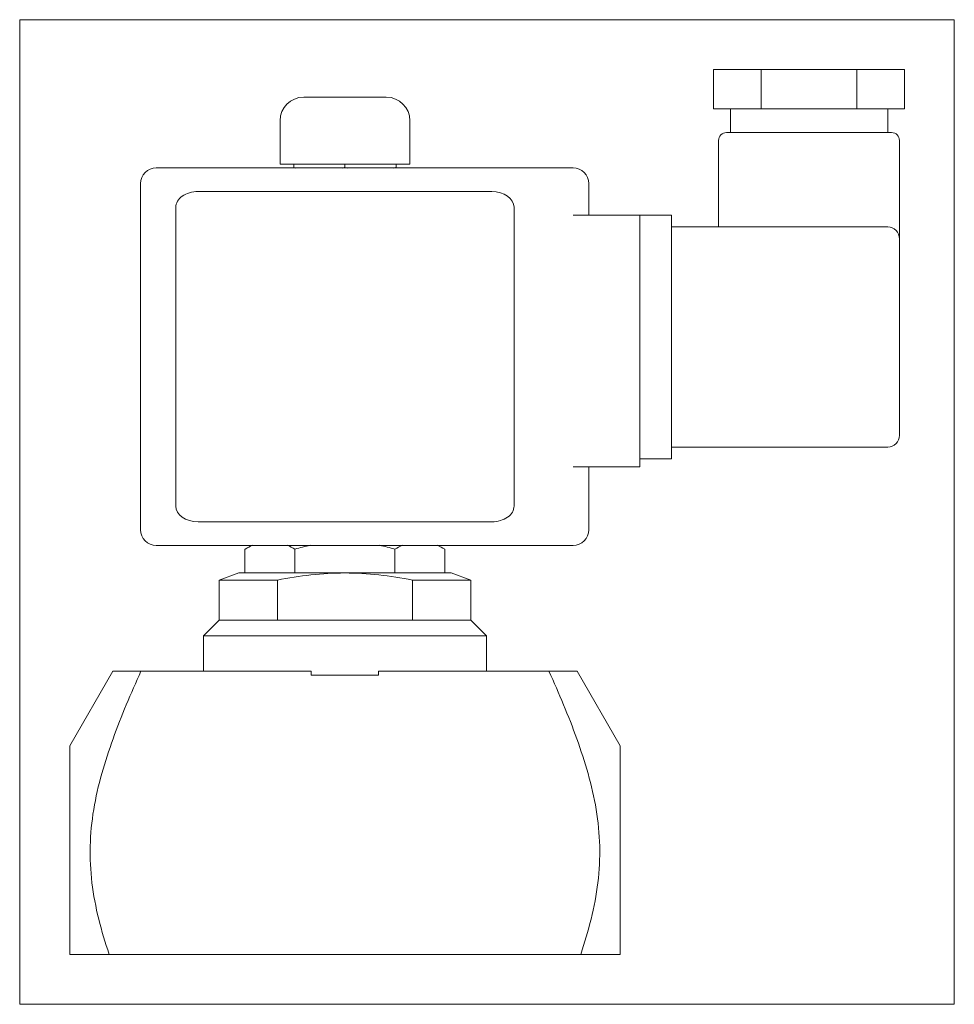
# Model space of a CAD drawing. Extents: x 44 to 163, y 12 to 137.
import ezdxf
from ezdxf.xclip import XClip

# ---------------------------------------------------------------- set-up
doc = ezdxf.new("R2010")
doc.units = 0
doc.header["$LTSCALE"] = 25.4
doc.header["$MEASUREMENT"] = 0
doc.header["$XCLIPFRAME"] = 2
doc.layers.get('0').update_dxf_attribs({"linetype": 'CONTINUOUS'})
for name, color, linetype in [('CEWKA_UMO', 7, 'CONTINUOUS'), ('N_006M8', 7, 'CONTINUOUS'), ('OSŁONA_NA_NAKRĘT', 7, 'CONTINUOUS'), ('WA_141_04_00_002', 7, 'CONTINUOUS'), ('WB_141_01_01', 7, 'CONTINUOUS'), ('WB_141_04_00_004', 7, 'CONTINUOUS')]:
    doc.layers.add(name, color=color, linetype=linetype)

# ---------------------------------------------------------------- blocks, each defined once
blk = doc.blocks.new('SE1')
at = {"layer": 'CEWKA_UMO', "color": 7, "linetype": 'CONTINUOUS', "lineweight": 0}
for p, q in [((132.27, 130.48), (138.33, 130.48)), ((132.27, 130.48), (132.27, 125.48)), ((138.33, 130.48), (150.46, 130.48)), ((138.33, 130.48), (138.33, 125.48)), ((150.46, 130.48), (156.52, 130.48)), ((150.46, 130.48), (150.46, 125.48)), ((156.52, 130.48), (156.52, 125.48)), ((132.27, 125.48), (138.33, 125.48)), ((134.4, 125.48), (134.4, 122.48)), ((138.33, 125.48), (150.46, 125.48)), ((150.46, 125.48), (156.52, 125.48)), ((154.4, 122.48), (154.4, 125.48)), ((132.9, 121.48), (132.9, 110.48)), ((154.9, 122.48), (133.9, 122.48)), ((155.9, 108.98), (155.9, 121.48)), ((61.4, 117.98), (114.4, 117.98)), ((59.4, 71.98), (59.4, 115.98)), ((116.4, 115.98), (116.4, 111.98)), ((66.72, 114.98), (73.22, 114.98)), ((73.22, 114.98), (97.57, 114.98)), ((97.57, 114.98), (104.07, 114.98)), ((63.9, 74.98), (63.9, 112.98)), ((106.9, 112.98), (106.9, 74.98)), ((114.4, 111.98), (119.9, 111.98)), ((119.9, 111.98), (122.9, 111.98)), ((126.9, 111.98), (122.9, 111.98)), ((122.9, 110.64), (122.9, 111.98)), ((126.9, 111.98), (126.9, 108.98)), ((122.9, 110.64), (122.9, 108.98)), ((154.4, 110.48), (126.9, 110.48)), ((122.9, 108.98), (122.9, 83.98)), ((126.9, 108.98), (126.9, 83.98)), ((155.9, 108.98), (155.9, 83.98)), ((122.9, 83.98), (122.9, 82.32)), ((126.9, 83.98), (126.9, 80.98)), ((122.9, 79.98), (122.9, 82.32)), ((154.4, 82.48), (126.9, 82.48)), ((126.9, 80.98), (122.9, 80.98)), ((114.4, 79.98), (119.9, 79.98)), ((116.4, 79.98), (116.4, 71.98)), ((119.9, 79.98), (122.9, 79.98)), ((73.22, 72.98), (66.72, 72.98)), ((97.57, 72.98), (73.22, 72.98)), ((104.07, 72.98), (97.57, 72.98)), ((114.4, 69.98), (61.4, 69.98))]:
    blk.add_line(p, q, dxfattribs=at)
for centre, radius, start, end in [((133.9, 121.48), 1, 90, 180), ((154.9, 121.48), 1, 0, 90), ((61.4, 115.98), 2, 90, 180), ((114.4, 115.98), 2, 0, 90), ((154.4, 108.98), 1.5, 0, 90), ((154.4, 83.98), 1.5, 270, 360), ((61.4, 71.98), 2, 180, 270), ((114.4, 71.98), 2, 270, 360)]:
    blk.add_arc(centre, radius, start, end, dxfattribs=at)
for centre, major_axis, start_param, end_param in [((66.72, 112.98), (2.83, 0), 1.570796, 3.141593), ((104.07, 112.98), (2.83, 0), 0, 1.570796), ((66.72, 74.98), (-2.83, 0), 0, 1.570796), ((104.07, 74.98), (-2.83, 0), 1.570796, 3.141593)]:
    blk.add_ellipse(centre, major_axis=major_axis, ratio=0.707107, start_param=start_param, end_param=end_param, dxfattribs=at)
at = {"layer": 'N_006M8', "color": 7, "linetype": 'CONTINUOUS', "lineweight": 0}
for p, q in [((78.9, 118.48), (78.9, 118.06)), ((78.9, 117.97), (78.9, 118.06)), ((85.4, 118.48), (85.4, 118.06)), ((91.9, 118.48), (91.9, 118.06)), ((91.9, 118.06), (91.9, 117.97))]:
    blk.add_line(p, q, dxfattribs=at)
for centre, radius, start, end in [((82.29, 127.65), 10.18, 250.5356, 252.1113), ((82.03, 127.51), 10.03, 287.8235, 289.6034), ((88.79, 127.65), 10.18, 250.5356, 252.1113), ((88.53, 127.51), 10.03, 287.8235, 289.6034)]:
    blk.add_arc(centre, radius, start, end, dxfattribs=at)
at = {"layer": 'OSŁONA_NA_NAKRĘT', "color": 7, "linetype": 'CONTINUOUS', "lineweight": 0}
for p, q in [((80.15, 126.98), (90.65, 126.98)), ((77.15, 123.98), (77.15, 118.48)), ((93.65, 118.48), (93.65, 123.98)), ((77.15, 118.48), (93.65, 118.48))]:
    blk.add_line(p, q, dxfattribs=at)
for centre, start, end in [((80.15, 123.98), 90, 180), ((90.65, 123.98), 0, 90)]:
    blk.add_arc(centre, 3, start, end, dxfattribs=at)
at = {"layer": 'WA_141_04_00_002', "color": 7, "linetype": 'CONTINUOUS', "lineweight": 0}
for p, q in [((55.88, 53.98), (50.4, 44.48)), ((59.46, 53.98), (55.88, 53.98)), ((59.46, 53.98), (81.12, 53.98)), ((81.12, 53.48), (81.12, 53.98)), ((89.67, 53.98), (111.33, 53.98)), ((89.67, 53.98), (89.67, 53.48)), ((111.33, 53.98), (114.91, 53.98)), ((120.4, 44.48), (114.91, 53.98)), ((89.67, 53.48), (81.12, 53.48)), ((50.4, 17.98), (50.4, 44.48)), ((120.4, 17.98), (120.4, 44.48)), ((50.4, 17.98), (55.42, 17.98)), ((55.42, 17.98), (115.37, 17.98)), ((115.37, 17.98), (120.4, 17.98))]:
    blk.add_line(p, q, dxfattribs=at)
for points in [[(55.42, 17.98), (54.92, 19.46), (54.47, 20.95), (53.72, 23.99), (53.42, 25.54), (52.86, 30.2), (52.94, 33.3), (53.97, 39.49), (54.86, 42.48), (56.97, 48.31), (58.18, 51.16), (59.46, 53.98)], [(115.37, 17.98), (115.87, 19.46), (116.32, 20.95), (117.07, 23.99), (117.37, 25.54), (117.94, 30.2), (117.85, 33.3), (116.82, 39.49), (115.93, 42.48), (113.82, 48.31), (112.61, 51.16), (111.33, 53.98)]]:
    blk.add_open_spline(points, degree=3, knots=[0, 0, 0, 0, 0.125, 0.125, 0.25, 0.25, 0.5, 0.5, 0.75, 0.75, 1, 1, 1, 1], dxfattribs=at)
at = {"layer": 'WB_141_01_01', "color": 7, "linetype": 'CONTINUOUS', "lineweight": 0}
for p, q in [((73.53, 69.98), (72.69, 69.5)), ((72.69, 69.5), (72.69, 66.48)), ((79.04, 69.5), (79.04, 66.48)), ((91.75, 69.5), (91.75, 66.48)), ((98.1, 69.5), (97.26, 69.98)), ((98.1, 69.5), (98.1, 66.48))]:
    blk.add_line(p, q, dxfattribs=at)
for centre, radius, start, end in [((76.05, 64.27), 6.21, 112.6295, 122.72), ((75.65, 64.14), 6.34, 57.6204, 67.4882), ((85.6, 48.13), 22.35, 101.9102, 107.0597), ((85.14, 47.82), 22.66, 73.0534, 78.1311), ((95.1, 64.27), 6.21, 112.4556, 122.7144), ((94.7, 64.14), 6.34, 57.6146, 67.4399)]:
    blk.add_arc(centre, radius, start, end, dxfattribs=at)
at = {"layer": 'WB_141_04_00_004', "color": 7, "linetype": 'CONTINUOUS', "lineweight": 0}
for p, q in [((71.9, 66.48), (69.4, 65.57)), ((85.4, 66.48), (71.9, 66.48)), ((85.4, 66.48), (98.9, 66.48)), ((101.4, 65.57), (98.9, 66.48)), ((69.4, 65.57), (76.81, 65.57)), ((69.4, 65.57), (69.4, 60.48)), ((76.81, 60.48), (76.81, 65.57)), ((93.98, 65.57), (101.4, 65.57)), ((93.98, 65.57), (93.98, 60.48)), ((101.4, 60.48), (101.4, 65.57)), ((69.4, 60.48), (67.4, 58.48)), ((69.4, 60.48), (76.81, 60.48)), ((93.98, 60.48), (76.81, 60.48)), ((93.98, 60.48), (101.4, 60.48)), ((103.4, 58.48), (101.4, 60.48)), ((103.4, 58.48), (67.4, 58.48)), ((67.4, 58.48), (67.4, 53.98)), ((103.4, 53.98), (103.4, 58.48)), ((89.67, 53.48), (81.12, 53.48))]:
    blk.add_line(p, q, dxfattribs=at)
for centre, radius, start, end in [((85.74, 22.23), 44.25, 90.448, 101.6485), ((85.05, 22.24), 44.24, 78.3503, 89.5532)]:
    blk.add_arc(centre, radius, start, end, dxfattribs=at)

msp = doc.modelspace()

# ---------------------------------------------------------------- block references
at = {"color": 0, "lineweight": 0}
ref = msp.add_blockref('SE1', (0, 0), dxfattribs=at)
XClip(ref).set_block_clipping_path([(44.04553616, 11.6298871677), (162.869892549, 136.8298841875)])
ref.dxf.unprotected_set("ltscale", 0)

doc.saveas('drawing.dxf')
